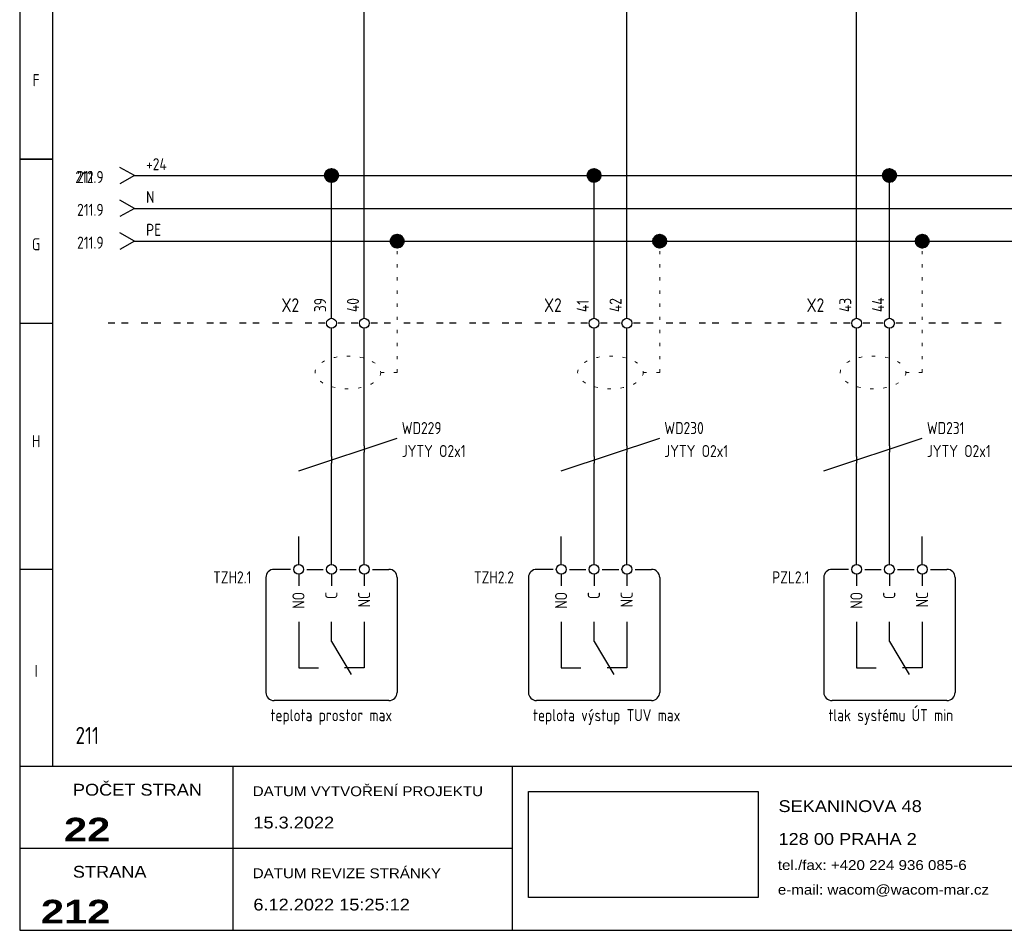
# Model space of a CAD drawing. Header units: millimetres. Extents: x 8 to 412, y 5 to 282.
# Tile 1 of 4: x 8 to 158, y 5 to 144. Entities that reach past the tile are written whole.
import ezdxf
from ezdxf.enums import TextEntityAlignment as Align

# ---------------------------------------------------------------- set-up
doc = ezdxf.new("R2010")
doc.units = ezdxf.units.MM
doc.linetypes.add('Caddy_Dot', pattern=[2, 0.5, -1.5])
doc.linetypes.add('Caddy_Solid', pattern=[0])
doc.layers.add('Caddy_1', color=7, linetype='Caddy_Solid', lineweight=25)
doc.layers.add('Caddy_4', color=7, linetype='Caddy_Dot', lineweight=18)
doc.styles.add('Caddy_Arial', font='arial.ttf', dxfattribs={"width": 1.1})
doc.styles.add('Caddy_Arial Black', font='ariblk.ttf', dxfattribs={"width": 1.1})
doc.styles.add('Caddy_Vectorfont1p', font='isocp___.ttf', dxfattribs={"width": 0.9})
picture_1 = doc.add_image_def('image1.jpg', size_in_pixel=(1084, 500))
pattern_1 = [(28.64789, (0, 0), (-0.047942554, 0.087758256), []), (118.64789, (0, 0), (-0.087758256, -0.047942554), [])]

# ---------------------------------------------------------------- blocks, each defined once
blk = doc.blocks.new('50A22FA9BB23')
at = {"layer": 'Caddy_1', "color": 7, "linetype": 'Caddy_Solid', "lineweight": 25}
for p, q in [((7.5, 282.5), (7.5, 5)), ((12.5, 277.5), (12.5, 30)), ((12.5, 122.5), (7.5, 122.5)), ((7.5, 122.5), (12.5, 122.5)), ((7.5, 97.5), (12.5, 97.5)), ((12.5, 60), (7.5, 60)), ((7.5, 30), (412.5, 30)), ((40, 5), (40, 30)), ((82.5, 30), (82.5, 5)), ((7.5, 17.5), (82.5, 17.5)), ((7.5, 5), (412.5, 5))]:
    blk.add_line(p, q, dxfattribs=at)
at = {"layer": 'Caddy_1', "color": 7, "lineweight": 25, "style": 'Caddy_Vectorfont1p', "width": 0.9}
for s, p in [('F', (10, 133.61)), ('G', (10, 108.61)), ('H', (10, 78.61)), ('I', (10, 43.61))]:
    blk.add_text(s, height=1.84, dxfattribs=at).set_placement(p, align=Align.CENTER)
at = {"layer": 'Caddy_1', "color": 1, "lineweight": 25, "true_color": 0xff0000, "style": 'Caddy_Vectorfont1p', "width": 0.9}
blk.add_text('211', height=2.625, dxfattribs=at).set_placement((16, 33.38))
at = {"layer": 'Caddy_1', "color": 7, "lineweight": 25, "style": 'Caddy_Arial', "width": 1.1}
for s, height, p in [('POČET STRAN', 1.8, (15.6, 25.52)), ('DATUM VYTVOŘENÍ PROJEKTU', 1.5, (43, 25.44)), ('SEKANINOVA 48', 1.8, (123.1, 23.02)), ('15.3.2022', 1.8, (43.1, 20.52)), ('128 00 PRAHA 2', 1.8, (123.1, 18.02)), ('tel./fax: +420 224 936 085-6', 1.5, (123, 14.19)), ('STRANA', 1.8, (15.6, 13.02)), ('DATUM REVIZE STRÁNKY', 1.5, (43, 12.94)), ('e-mail: wacom@wacom-mar.cz', 1.5, (123, 10.44)), ('6.12.2022 15:25:12', 1.8, (43.1, 8.02))]:
    blk.add_text(s, height=height, dxfattribs=at).set_placement(p)
at = {"layer": 'Caddy_1', "color": 7, "lineweight": 25, "style": 'Caddy_Arial Black', "width": 1.1}
for s, p in [('22', (21.3, 18.55)), ('212', (21.3, 6.05))]:
    blk.add_text(s, height=3.6, dxfattribs=at).set_placement(p, align=Align.RIGHT)
at = {"color": 18, "true_color": 0x000000}
image = blk.add_image(picture_1, insert=(85, 10), size_in_units=(35, 16.14), dxfattribs=at)
blk = doc.blocks.new('DCFFC1D46EBA')
at = {"layer": 'Caddy_1', "color": 7, "linetype": 'Caddy_Solid', "lineweight": 25}
for p, q in [((22, 97.5), (21, 97.5)), ((24, 97.5), (23, 97.5)), ((27, 97.5), (26, 97.5)), ((29, 97.5), (28, 97.5)), ((32, 97.5), (31, 97.5)), ((34, 97.5), (33, 97.5)), ((37, 97.5), (36, 97.5)), ((39, 97.5), (38, 97.5)), ((42, 97.5), (41, 97.5)), ((44, 97.5), (43, 97.5)), ((47, 97.5), (46, 97.5)), ((49, 97.5), (48, 97.5)), ((52, 97.5), (51, 97.5)), ((54, 97.5), (53, 97.5)), ((57, 97.5), (56, 97.5)), ((59, 97.5), (58, 97.5)), ((62, 97.5), (61, 97.5)), ((64, 97.5), (63, 97.5)), ((67, 97.5), (66, 97.5)), ((69, 97.5), (68, 97.5)), ((72, 97.5), (71, 97.5)), ((74, 97.5), (73, 97.5)), ((77, 97.5), (76, 97.5)), ((79, 97.5), (78, 97.5)), ((82, 97.5), (81, 97.5)), ((84, 97.5), (83, 97.5)), ((87, 97.5), (86, 97.5)), ((89, 97.5), (88, 97.5)), ((92, 97.5), (91, 97.5)), ((94, 97.5), (93, 97.5)), ((97, 97.5), (96, 97.5)), ((99, 97.5), (98, 97.5)), ((102, 97.5), (101, 97.5)), ((104, 97.5), (103, 97.5)), ((107, 97.5), (106, 97.5)), ((109, 97.5), (108, 97.5)), ((112, 97.5), (111, 97.5)), ((114, 97.5), (113, 97.5)), ((117, 97.5), (116, 97.5)), ((119, 97.5), (118, 97.5)), ((122, 97.5), (121, 97.5)), ((124, 97.5), (123, 97.5)), ((127, 97.5), (126, 97.5)), ((129, 97.5), (128, 97.5)), ((132, 97.5), (131, 97.5)), ((134, 97.5), (133, 97.5)), ((137, 97.5), (136, 97.5)), ((139, 97.5), (138, 97.5)), ((142, 97.5), (141, 97.5)), ((144, 97.5), (143, 97.5)), ((147, 97.5), (146, 97.5)), ((149, 97.5), (148, 97.5)), ((152, 97.5), (151, 97.5)), ((154, 97.5), (153, 97.5)), ((157, 97.5), (156, 97.5))]:
    blk.add_line(p, q, dxfattribs=at)
blk = doc.blocks.new('12EDCB04EECB')
at = {"layer": 'Caddy_1', "color": 70, "linetype": 'Caddy_Solid', "lineweight": 25, "true_color": 0x7cfc00}
for q in [(22.75, 111.25), (22.75, 108.75)]:
    blk.add_line((25, 110), q, dxfattribs=at)
at = {"layer": 'Caddy_1', "color": 70, "lineweight": 25, "true_color": 0x7cfc00, "style": 'Caddy_Vectorfont1p', "width": 0.9}
blk.add_text('211.9', height=1.838, dxfattribs=at).set_placement((20.28, 108.86), align=Align.RIGHT)
blk.add_attdef('$TAG160010', (26.76, 110.81), '', height=1.84, dxfattribs=at)
blk = doc.blocks.new('3124EEB08C62')
at = {"layer": 'Caddy_1', "color": 150, "linetype": 'Caddy_Solid', "lineweight": 25, "true_color": 0x1e90ff}
for q in [(22.75, 116.25), (22.75, 113.75)]:
    blk.add_line((25, 115), q, dxfattribs=at)
at = {"layer": 'Caddy_1', "color": 150, "lineweight": 25, "true_color": 0x1e90ff, "style": 'Caddy_Vectorfont1p', "width": 0.9}
blk.add_text('211.9', height=1.838, dxfattribs=at).set_placement((20.28, 113.86), align=Align.RIGHT)
blk.add_attdef('$TAG160010', (26.76, 115.81), '', height=1.84, dxfattribs=at)
blk = doc.blocks.new('FB39AAA1783E')
at = {"layer": 'Caddy_1', "color": 1, "linetype": 'Caddy_Solid', "lineweight": 25, "true_color": 0xff0000}
for q in [(22.75, 121.25), (22.75, 118.75)]:
    blk.add_line((25, 120), q, dxfattribs=at)
at = {"layer": 'Caddy_1', "color": 1, "lineweight": 25, "true_color": 0xff0000, "style": 'Caddy_Vectorfont1p', "width": 0.9}
blk.add_text('211.9', height=1.838, dxfattribs=at).set_placement((20.28, 118.86), align=Align.RIGHT)
blk.add_attdef('$TAG160010', (26.76, 120.81), '', height=1.84, dxfattribs=at)
blk = doc.blocks.new('3BE65EF7A7AA')
at = {"layer": 'Caddy_1', "color": 1, "linetype": 'Caddy_Solid', "lineweight": 25, "true_color": 0xff0000}
for q in [(22.75, 121.25), (22.75, 118.75)]:
    blk.add_line((25, 120), q, dxfattribs=at)
at = {"layer": 'Caddy_1', "color": 1, "lineweight": 25, "true_color": 0xff0000, "style": 'Caddy_Vectorfont1p', "width": 0.9}
blk.add_text('212.9', height=1.838, dxfattribs=at).set_placement((20.28, 118.86), align=Align.RIGHT)
blk.add_attdef('$TAG160010', (26.76, 120.81), '', height=1.84, dxfattribs=at)
blk = doc.blocks.new('54F9856B064C')
at = {"layer": 'Caddy_1', "color": 7, "linetype": 'Caddy_Solid', "lineweight": 25}
for p, q in [((55, 98.25), (55, 100)), ((55, 95), (55, 96.75))]:
    blk.add_line(p, q, dxfattribs=at)
blk.add_circle((55, 97.5), 0.75, dxfattribs=at)
at = {"layer": 'Caddy_1', "color": 7, "lineweight": 25, "style": 'Caddy_Vectorfont1p', "width": 0.9}
blk.add_text('39', height=1.838, rotation=90, dxfattribs=at).set_placement((54.19, 99.2))
blk.add_attdef('$TAG160010', text='', height=2.1, dxfattribs=at).set_placement((50.07, 99.2), align=Align.RIGHT)
blk = doc.blocks.new('9D7D2F08B01B')
at = {"layer": 'Caddy_1', "color": 7, "linetype": 'Caddy_Solid', "lineweight": 25}
for p, q in [((60, 98.25), (60, 100)), ((60, 95), (60, 96.75))]:
    blk.add_line(p, q, dxfattribs=at)
blk.add_circle((60, 97.5), 0.75, dxfattribs=at)
at = {"layer": 'Caddy_1', "color": 7, "lineweight": 25, "style": 'Caddy_Vectorfont1p', "width": 0.9}
blk.add_text('40', height=1.838, rotation=90, dxfattribs=at).set_placement((59.19, 99.2))
blk = doc.blocks.new('1032C7C73449')
at = {"layer": 'Caddy_1', "color": 7, "linetype": 'Caddy_Solid', "lineweight": 25}
for p, q in [((50, 62.5), (50, 65)), ((55, 62.5), (55, 65)), ((60, 62.5), (60, 65)), ((50, 60.75), (50, 62.5)), ((55, 60.75), (55, 62.5)), ((60, 60.75), (60, 62.5)), ((48.75, 60), (46.25, 60)), ((51.25, 60), (53.75, 60)), ((56.25, 60), (58.75, 60)), ((61.25, 60), (63.75, 60)), ((45, 58.75), (45, 41.25)), ((50, 59.25), (50, 57.5)), ((55, 59.25), (55, 57.5)), ((60, 59.25), (60, 57.5)), ((65, 58.75), (65, 41.25)), ((50, 52), (50, 45)), ((55, 49), (55, 52)), ((60, 52), (60, 45)), ((55, 49), (58, 44)), ((50, 45), (53, 45)), ((60, 45), (57, 45)), ((63.75, 40), (46.25, 40))]:
    blk.add_line(p, q, dxfattribs=at)
for centre in [(50, 60), (55, 60), (60, 60)]:
    blk.add_circle(centre, 0.75, dxfattribs=at)
for centre, start_param, end_param in [((46.25, 58.75), 1.570796, 3.141593), ((63.75, 58.75), 0, 1.570796), ((46.25, 41.25), 3.141593, 4.712389), ((63.75, 41.25), 4.712389, 6.283185)]:
    blk.add_ellipse(centre, major_axis=(1.25, 0), ratio=1, start_param=start_param, end_param=end_param, dxfattribs=at)
at = {"layer": 'Caddy_1', "color": 7, "lineweight": 25, "style": 'Caddy_Vectorfont1p', "width": 0.9}
for s, height, p in [('NO', 1.838, (50.89, 56.55)), ('C', 1.84, (55.89, 56.55)), ('NC', 1.838, (60.89, 56.55))]:
    blk.add_text(s, height=height, rotation=90, dxfattribs=at).set_placement(p, align=Align.RIGHT)
blk.add_attdef('$TAG160010', text='', height=1.84, dxfattribs=at).set_placement((42.8, 57.86), align=Align.RIGHT)
blk.add_attdef('$TAG160030', (45.7, 36.86), '', height=1.84, dxfattribs=at)
blk = doc.blocks.new('A375A2CE13D2')
at = {"layer": 'Caddy_1', "color": 7, "linetype": 'Caddy_Solid', "lineweight": 25}
blk.add_line((55, 77.17), (55, 76.17), dxfattribs=at)
at = {"layer": 'Caddy_1', "color": 7, "lineweight": 25, "style": 'Caddy_Vectorfont1p', "width": 0.9}
for tag, p in [('$TAG160010', (65.7, 80.61)), ('$TAG160040', (65.7, 77.11))]:
    blk.add_attdef(tag, p, '', height=1.84, dxfattribs=at)
blk = doc.blocks.new('548D90FFC779')
at = {"layer": 'Caddy_1', "color": 7, "linetype": 'Caddy_Solid', "lineweight": 25}
blk.add_line((60, 78.83), (60, 77.83), dxfattribs=at)
blk = doc.blocks.new('05D5049BE13B')
at = {"layer": 'Caddy_4', "color": 7, "linetype": 'Caddy_Dot', "lineweight": 18}
blk.add_line((62.5, 90), (65, 90), dxfattribs=at)
blk.add_ellipse((57.5, 90), major_axis=(5, 0), ratio=0.5, dxfattribs=at)
blk = doc.blocks.new('B09190909F08')
at = {"layer": 'Caddy_4', "color": 7, "linetype": 'Caddy_Dot', "lineweight": 18}
blk.add_line((65, 90), (65, 110), dxfattribs=at)
at = {"layer": 'Caddy_4'}
blk.add_blockref('05D5049BE13B', (0, 0, 1), dxfattribs=at)
blk = doc.blocks.new('BF2B0D6060F5')
at = {"layer": 'Caddy_1', "color": 7, "linetype": 'Caddy_Solid', "lineweight": 25}
for p, q in [((95, 98.25), (95, 100)), ((95, 95), (95, 96.75))]:
    blk.add_line(p, q, dxfattribs=at)
blk.add_circle((95, 97.5), 0.75, dxfattribs=at)
at = {"layer": 'Caddy_1', "color": 7, "lineweight": 25, "style": 'Caddy_Vectorfont1p', "width": 0.9}
blk.add_text('41', height=1.838, rotation=90, dxfattribs=at).set_placement((94.19, 99.2))
blk.add_attdef('$TAG160010', text='', height=2.1, dxfattribs=at).set_placement((90.07, 99.2), align=Align.RIGHT)
blk = doc.blocks.new('3406941B3528')
at = {"layer": 'Caddy_1', "color": 7, "linetype": 'Caddy_Solid', "lineweight": 25}
for p, q in [((100, 98.25), (100, 100)), ((100, 95), (100, 96.75))]:
    blk.add_line(p, q, dxfattribs=at)
blk.add_circle((100, 97.5), 0.75, dxfattribs=at)
at = {"layer": 'Caddy_1', "color": 7, "lineweight": 25, "style": 'Caddy_Vectorfont1p', "width": 0.9}
blk.add_text('42', height=1.838, rotation=90, dxfattribs=at).set_placement((99.19, 99.2))
blk = doc.blocks.new('E2C952B01ABF')
at = {"layer": 'Caddy_1', "color": 7, "linetype": 'Caddy_Solid', "lineweight": 25}
for p, q in [((135, 62.5), (135, 65)), ((140, 62.5), (140, 65)), ((145, 62.5), (145, 65)), ((135, 60.75), (135, 62.5)), ((140, 60.75), (140, 62.5)), ((145, 60.75), (145, 62.5)), ((133.75, 60), (131.25, 60)), ((136.25, 60), (138.75, 60)), ((141.25, 60), (143.75, 60)), ((146.25, 60), (148.75, 60)), ((130, 58.75), (130, 41.25)), ((135, 59.25), (135, 57.5)), ((140, 59.25), (140, 57.5)), ((145, 59.25), (145, 57.5)), ((150, 58.75), (150, 41.25)), ((135, 52), (135, 45)), ((140, 49), (140, 52)), ((145, 52), (145, 45)), ((140, 49), (143, 44)), ((135, 45), (138, 45)), ((145, 45), (142, 45)), ((148.75, 40), (131.25, 40))]:
    blk.add_line(p, q, dxfattribs=at)
for centre in [(135, 60), (140, 60), (145, 60)]:
    blk.add_circle(centre, 0.75, dxfattribs=at)
for centre, start_param, end_param in [((131.25, 58.75), 1.570796, 3.141593), ((148.75, 58.75), 0, 1.570796), ((131.25, 41.25), 3.141593, 4.712389), ((148.75, 41.25), 4.712389, 6.283185)]:
    blk.add_ellipse(centre, major_axis=(1.25, 0), ratio=1, start_param=start_param, end_param=end_param, dxfattribs=at)
at = {"layer": 'Caddy_1', "color": 7, "lineweight": 25, "style": 'Caddy_Vectorfont1p', "width": 0.9}
for s, height, p in [('NO', 1.838, (135.89, 56.55)), ('C', 1.84, (140.89, 56.55)), ('NC', 1.838, (145.89, 56.55))]:
    blk.add_text(s, height=height, rotation=90, dxfattribs=at).set_placement(p, align=Align.RIGHT)
blk.add_attdef('$TAG160010', text='', height=1.84, dxfattribs=at).set_placement((127.8, 57.86), align=Align.RIGHT)
blk.add_attdef('$TAG160030', (130.7, 36.86), '', height=1.84, dxfattribs=at)
blk = doc.blocks.new('C004195BCAC9')
at = {"layer": 'Caddy_1', "color": 7, "linetype": 'Caddy_Solid', "lineweight": 25}
blk.add_line((135, 77.17), (135, 76.17), dxfattribs=at)
at = {"layer": 'Caddy_1', "color": 7, "lineweight": 25, "style": 'Caddy_Vectorfont1p', "width": 0.9}
for tag, p in [('$TAG160010', (145.7, 80.61)), ('$TAG160040', (145.7, 77.11))]:
    blk.add_attdef(tag, p, '', height=1.84, dxfattribs=at)
blk = doc.blocks.new('10016941ACDA')
at = {"layer": 'Caddy_1', "color": 7, "linetype": 'Caddy_Solid', "lineweight": 25}
blk.add_line((140, 78.83), (140, 77.83), dxfattribs=at)
blk = doc.blocks.new('D9A3E68D7910')
at = {"layer": 'Caddy_4', "color": 7, "linetype": 'Caddy_Dot', "lineweight": 18}
blk.add_line((142.5, 90), (145, 90), dxfattribs=at)
blk.add_ellipse((137.5, 90), major_axis=(5, 0), ratio=0.5, dxfattribs=at)
blk = doc.blocks.new('77C4092090FA')
at = {"layer": 'Caddy_4', "color": 7, "linetype": 'Caddy_Dot', "lineweight": 18}
blk.add_line((145, 90), (145, 110), dxfattribs=at)
at = {"layer": 'Caddy_4'}
blk.add_blockref('D9A3E68D7910', (0, 0, 1), dxfattribs=at)
blk = doc.blocks.new('D33A81FA8EA8')
at = {"layer": 'Caddy_1', "color": 7, "linetype": 'Caddy_Solid', "lineweight": 25}
for p, q in [((90, 62.5), (90, 65)), ((95, 62.5), (95, 65)), ((100, 62.5), (100, 65)), ((90, 60.75), (90, 62.5)), ((95, 60.75), (95, 62.5)), ((100, 60.75), (100, 62.5)), ((88.75, 60), (86.25, 60)), ((91.25, 60), (93.75, 60)), ((96.25, 60), (98.75, 60)), ((101.25, 60), (103.75, 60)), ((85, 58.75), (85, 41.25)), ((90, 59.25), (90, 57.5)), ((95, 59.25), (95, 57.5)), ((100, 59.25), (100, 57.5)), ((105, 58.75), (105, 41.25)), ((90, 52), (90, 45)), ((95, 49), (95, 52)), ((100, 52), (100, 45)), ((95, 49), (98, 44)), ((90, 45), (93, 45)), ((100, 45), (97, 45)), ((103.75, 40), (86.25, 40))]:
    blk.add_line(p, q, dxfattribs=at)
for centre in [(90, 60), (95, 60), (100, 60)]:
    blk.add_circle(centre, 0.75, dxfattribs=at)
for centre, start_param, end_param in [((86.25, 58.75), 1.570796, 3.141593), ((103.75, 58.75), 0, 1.570796), ((86.25, 41.25), 3.141593, 4.712389), ((103.75, 41.25), 4.712389, 6.283185)]:
    blk.add_ellipse(centre, major_axis=(1.25, 0), ratio=1, start_param=start_param, end_param=end_param, dxfattribs=at)
at = {"layer": 'Caddy_1', "color": 7, "lineweight": 25, "style": 'Caddy_Vectorfont1p', "width": 0.9}
for s, height, p in [('NO', 1.838, (90.89, 56.55)), ('C', 1.84, (95.89, 56.55)), ('NC', 1.838, (100.89, 56.55))]:
    blk.add_text(s, height=height, rotation=90, dxfattribs=at).set_placement(p, align=Align.RIGHT)
blk.add_attdef('$TAG160010', text='', height=1.84, dxfattribs=at).set_placement((82.8, 57.86), align=Align.RIGHT)
blk.add_attdef('$TAG160030', (85.7, 36.86), '', height=1.84, dxfattribs=at)
blk = doc.blocks.new('ED8E9640C409')
at = {"layer": 'Caddy_1', "color": 7, "linetype": 'Caddy_Solid', "lineweight": 25}
blk.add_line((95, 77.17), (95, 76.17), dxfattribs=at)
at = {"layer": 'Caddy_1', "color": 7, "lineweight": 25, "style": 'Caddy_Vectorfont1p', "width": 0.9}
for tag, p in [('$TAG160010', (105.7, 80.61)), ('$TAG160040', (105.7, 77.11))]:
    blk.add_attdef(tag, p, '', height=1.84, dxfattribs=at)
blk = doc.blocks.new('E16E30D0EB49')
at = {"layer": 'Caddy_1', "color": 7, "linetype": 'Caddy_Solid', "lineweight": 25}
blk.add_line((100, 78.83), (100, 77.83), dxfattribs=at)
blk = doc.blocks.new('FE1DE3562521')
at = {"layer": 'Caddy_4', "color": 7, "linetype": 'Caddy_Dot', "lineweight": 18}
blk.add_line((102.5, 90), (105, 90), dxfattribs=at)
blk.add_ellipse((97.5, 90), major_axis=(5, 0), ratio=0.5, dxfattribs=at)
blk = doc.blocks.new('82353119ABF4')
at = {"layer": 'Caddy_4', "color": 7, "linetype": 'Caddy_Dot', "lineweight": 18}
blk.add_line((105, 90), (105, 110), dxfattribs=at)
at = {"layer": 'Caddy_4'}
blk.add_blockref('FE1DE3562521', (0, 0, 1), dxfattribs=at)
blk = doc.blocks.new('B8C22A79AB09')
at = {"layer": 'Caddy_1', "color": 7, "linetype": 'Caddy_Solid', "lineweight": 25}
for p, q in [((135, 98.25), (135, 100)), ((135, 95), (135, 96.75))]:
    blk.add_line(p, q, dxfattribs=at)
blk.add_circle((135, 97.5), 0.75, dxfattribs=at)
at = {"layer": 'Caddy_1', "color": 7, "lineweight": 25, "style": 'Caddy_Vectorfont1p', "width": 0.9}
blk.add_text('43', height=1.838, rotation=90, dxfattribs=at).set_placement((134.19, 99.2))
blk.add_attdef('$TAG160010', text='', height=2.1, dxfattribs=at).set_placement((130.07, 99.2), align=Align.RIGHT)
blk = doc.blocks.new('19EE92CFE259')
at = {"layer": 'Caddy_1', "color": 7, "linetype": 'Caddy_Solid', "lineweight": 25}
for p, q in [((140, 98.25), (140, 100)), ((140, 95), (140, 96.75))]:
    blk.add_line(p, q, dxfattribs=at)
blk.add_circle((140, 97.5), 0.75, dxfattribs=at)
at = {"layer": 'Caddy_1', "color": 7, "lineweight": 25, "style": 'Caddy_Vectorfont1p', "width": 0.9}
blk.add_text('44', height=1.838, rotation=90, dxfattribs=at).set_placement((139.19, 99.2))

msp = doc.modelspace()

# ---------------------------------------------------------------- hatches: boundary and pattern name
at = {"layer": 'Caddy_1', "true_color": 0xff0000}
h = msp.add_hatch(dxfattribs=at)
h.set_pattern_fill('_USER', color=1, scale=0.1, angle=28.6479, style=0, double=1, pattern_type=0)
h.set_pattern_definition(pattern_1)
edge = h.paths.add_edge_path(flags=0)
edge.add_arc((55, 120), 1, 0, 360)
h = msp.add_hatch(dxfattribs=at)
h.set_pattern_fill('_USER', color=1, scale=0.1, angle=28.6479, style=0, double=1, pattern_type=0)
h.set_pattern_definition(pattern_1)
edge = h.paths.add_edge_path(flags=0)
edge.add_arc((95, 120), 1, 0, 360)
h = msp.add_hatch(dxfattribs=at)
h.set_pattern_fill('_USER', color=1, scale=0.1, angle=28.6479, style=0, double=1, pattern_type=0)
h.set_pattern_definition(pattern_1)
edge = h.paths.add_edge_path(flags=0)
edge.add_arc((140, 120), 1, 0, 360)
at = {"layer": 'Caddy_1', "true_color": 0x7cfc00}
h = msp.add_hatch(dxfattribs=at)
h.set_pattern_fill('_USER', color=70, scale=0.1, angle=28.6479, style=0, double=1, pattern_type=0)
h.set_pattern_definition(pattern_1)
edge = h.paths.add_edge_path(flags=0)
edge.add_arc((65, 110), 1, 0, 360)
h = msp.add_hatch(dxfattribs=at)
h.set_pattern_fill('_USER', color=70, scale=0.1, angle=28.6479, style=0, double=1, pattern_type=0)
h.set_pattern_definition(pattern_1)
edge = h.paths.add_edge_path(flags=0)
edge.add_arc((105, 110), 1, 0, 360)
h = msp.add_hatch(dxfattribs=at)
h.set_pattern_fill('_USER', color=70, scale=0.1, angle=28.6479, style=0, double=1, pattern_type=0)
h.set_pattern_definition(pattern_1)
edge = h.paths.add_edge_path(flags=0)
edge.add_arc((145, 110), 1, 0, 360)

# ---------------------------------------------------------------- linework, layer by layer
at = {"layer": 'Caddy_1', "color": 7, "linetype": 'Caddy_Solid', "lineweight": 25}
for p, q in [((60, 100), (60, 175)), ((100, 100), (100, 170)), ((135, 100), (135, 165)), ((55, 100), (55, 120)), ((95, 100), (95, 120)), ((140, 100), (140, 120)), ((55, 77.17), (55, 95)), ((60, 78.83), (60, 95)), ((95, 77.17), (95, 95)), ((100, 78.83), (100, 95)), ((135, 77.17), (135, 95)), ((140, 78.83), (140, 95)), ((50, 75), (65, 80)), ((90, 75), (105, 80)), ((130, 75), (145, 80)), ((60, 65), (60, 77.83)), ((100, 65), (100, 77.83)), ((140, 65), (140, 77.83)), ((55, 65), (55, 76.17)), ((95, 65), (95, 76.17)), ((135, 65), (135, 76.17))]:
    msp.add_line(p, q, dxfattribs=at)
at = {"layer": 'Caddy_1', "color": 1, "linetype": 'Caddy_Solid', "lineweight": 25, "true_color": 0xff0000}
for p, q in [((25, 120), (55, 120)), ((55, 120), (95, 120)), ((95, 120), (140, 120)), ((140, 120), (185, 120))]:
    msp.add_line(p, q, dxfattribs=at)
at = {"layer": 'Caddy_1', "color": 150, "linetype": 'Caddy_Solid', "lineweight": 25, "true_color": 0x1e90ff}
msp.add_line((25, 115), (355, 115), dxfattribs=at)
at = {"layer": 'Caddy_1', "color": 70, "linetype": 'Caddy_Solid', "lineweight": 25, "true_color": 0x7cfc00}
for p, q in [((25, 110), (65, 110)), ((65, 110), (105, 110)), ((105, 110), (145, 110)), ((145, 110), (190, 110))]:
    msp.add_line(p, q, dxfattribs=at)
at = {"layer": 'Caddy_1', "color": 1, "lineweight": 40, "true_color": 0xff0000}
for centre in [(55, 120), (95, 120), (140, 120)]:
    msp.add_circle(centre, 1, dxfattribs=at)
at = {"layer": 'Caddy_1', "color": 70, "lineweight": 40, "true_color": 0x7cfc00}
for centre in [(65, 110), (105, 110), (145, 110)]:
    msp.add_circle(centre, 1, dxfattribs=at)

# ---------------------------------------------------------------- block references
at = {"layer": 'Caddy_1'}
for name in ['50A22FA9BB23', '9D7D2F08B01B', '3406941B3528', '19EE92CFE259', 'DCFFC1D46EBA', '548D90FFC779', 'E16E30D0EB49', '10016941ACDA']:
    msp.add_blockref(name, (0, 0, 1), dxfattribs=at)
ref = msp.add_blockref('FB39AAA1783E', (0, 0, 1), dxfattribs=at)
ref.add_attrib('$TAG160010', '+24', (26.76, 120.81), dxfattribs={"color": 1, "lineweight": 25, "true_color": 0xff0000, "height": 1.838, "style": 'Caddy_Vectorfont1p', "width": 0.9})
ref = msp.add_blockref('3BE65EF7A7AA', (0, 0, 1), dxfattribs=at)
ref.add_attrib('$TAG160010', '+24', (26.76, 120.81), dxfattribs={"color": 1, "lineweight": 25, "true_color": 0xff0000, "height": 1.838, "style": 'Caddy_Vectorfont1p', "width": 0.9})
ref = msp.add_blockref('3124EEB08C62', (0, 0, 1), dxfattribs=at)
ref.add_attrib('$TAG160010', 'N', (26.76, 115.81), dxfattribs={"color": 150, "lineweight": 25, "true_color": 0x1e90ff, "height": 1.84, "style": 'Caddy_Vectorfont1p', "width": 0.9})
ref = msp.add_blockref('12EDCB04EECB', (0, 0, 1), dxfattribs=at)
ref.add_attrib('$TAG160010', 'PE', (26.76, 110.81), dxfattribs={"color": 70, "lineweight": 25, "true_color": 0x7cfc00, "height": 1.838, "style": 'Caddy_Vectorfont1p', "width": 0.9})
ref = msp.add_blockref('54F9856B064C', (0, 0, 1), dxfattribs=at)
ref.add_attrib('$TAG160010', 'X2', dxfattribs={"color": 7, "lineweight": 25, "height": 2.1, "style": 'Caddy_Vectorfont1p', "width": 0.9}).set_placement((50.07, 99.2), align=Align.RIGHT)
ref = msp.add_blockref('BF2B0D6060F5', (0, 0, 1), dxfattribs=at)
ref.add_attrib('$TAG160010', 'X2', dxfattribs={"color": 7, "lineweight": 25, "height": 2.1, "style": 'Caddy_Vectorfont1p', "width": 0.9}).set_placement((90.07, 99.2), align=Align.RIGHT)
ref = msp.add_blockref('B8C22A79AB09', (0, 0, 1), dxfattribs=at)
ref.add_attrib('$TAG160010', 'X2', dxfattribs={"color": 7, "lineweight": 25, "height": 2.1, "style": 'Caddy_Vectorfont1p', "width": 0.9}).set_placement((130.07, 99.2), align=Align.RIGHT)
ref = msp.add_blockref('A375A2CE13D2', (0, 0, 1), dxfattribs=at)
ref.add_attrib('$TAG160010', 'WD229', (65.7, 80.61), dxfattribs={"color": 7, "lineweight": 25, "height": 1.838, "style": 'Caddy_Vectorfont1p', "width": 0.9})
ref.add_attrib('$TAG160040', 'JYTY O2x1', (65.7, 77.11), dxfattribs={"color": 7, "lineweight": 25, "height": 1.838, "style": 'Caddy_Vectorfont1p', "width": 0.9})
ref = msp.add_blockref('ED8E9640C409', (0, 0, 1), dxfattribs=at)
ref.add_attrib('$TAG160010', 'WD230', (105.7, 80.61), dxfattribs={"color": 7, "lineweight": 25, "height": 1.838, "style": 'Caddy_Vectorfont1p', "width": 0.9})
ref.add_attrib('$TAG160040', 'JYTY O2x1', (105.7, 77.11), dxfattribs={"color": 7, "lineweight": 25, "height": 1.838, "style": 'Caddy_Vectorfont1p', "width": 0.9})
ref = msp.add_blockref('C004195BCAC9', (0, 0, 1), dxfattribs=at)
ref.add_attrib('$TAG160010', 'WD231', (145.7, 80.61), dxfattribs={"color": 7, "lineweight": 25, "height": 1.838, "style": 'Caddy_Vectorfont1p', "width": 0.9})
ref.add_attrib('$TAG160040', 'JYTY O2x1', (145.7, 77.11), dxfattribs={"color": 7, "lineweight": 25, "height": 1.838, "style": 'Caddy_Vectorfont1p', "width": 0.9})
ref = msp.add_blockref('1032C7C73449', (0, 0, 1), dxfattribs=at)
ref.add_attrib('$TAG160030', 'teplota prostor max', (45.7, 36.86), dxfattribs={"color": 7, "lineweight": 25, "height": 1.8375, "style": 'Caddy_Vectorfont1p', "width": 0.9})
ref.add_attrib('$TAG160010', 'TZH2.1', dxfattribs={"color": 7, "lineweight": 25, "height": 1.838, "style": 'Caddy_Vectorfont1p', "width": 0.9}).set_placement((42.8, 57.86), align=Align.RIGHT)
ref = msp.add_blockref('D33A81FA8EA8', (0, 0, 1), dxfattribs=at)
ref.add_attrib('$TAG160030', 'teplota výstup TUV max', (85.7, 36.86), dxfattribs={"color": 7, "lineweight": 25, "height": 1.8375, "style": 'Caddy_Vectorfont1p', "width": 0.9})
ref.add_attrib('$TAG160010', 'TZH2.2', dxfattribs={"color": 7, "lineweight": 25, "height": 1.838, "style": 'Caddy_Vectorfont1p', "width": 0.9}).set_placement((82.8, 57.86), align=Align.RIGHT)
ref = msp.add_blockref('E2C952B01ABF', (0, 0, 1), dxfattribs=at)
ref.add_attrib('$TAG160030', 'tlak systému ÚT min', (130.7, 36.86), dxfattribs={"color": 7, "lineweight": 25, "height": 1.8375, "style": 'Caddy_Vectorfont1p', "width": 0.9})
ref.add_attrib('$TAG160010', 'PZL2.1', dxfattribs={"color": 7, "lineweight": 25, "height": 1.838, "style": 'Caddy_Vectorfont1p', "width": 0.9}).set_placement((127.8, 57.86), align=Align.RIGHT)
at = {"layer": 'Caddy_4'}
for name in ['B09190909F08', '82353119ABF4', '77C4092090FA']:
    msp.add_blockref(name, (0, 0, 1), dxfattribs=at)

doc.saveas('drawing.dxf')
